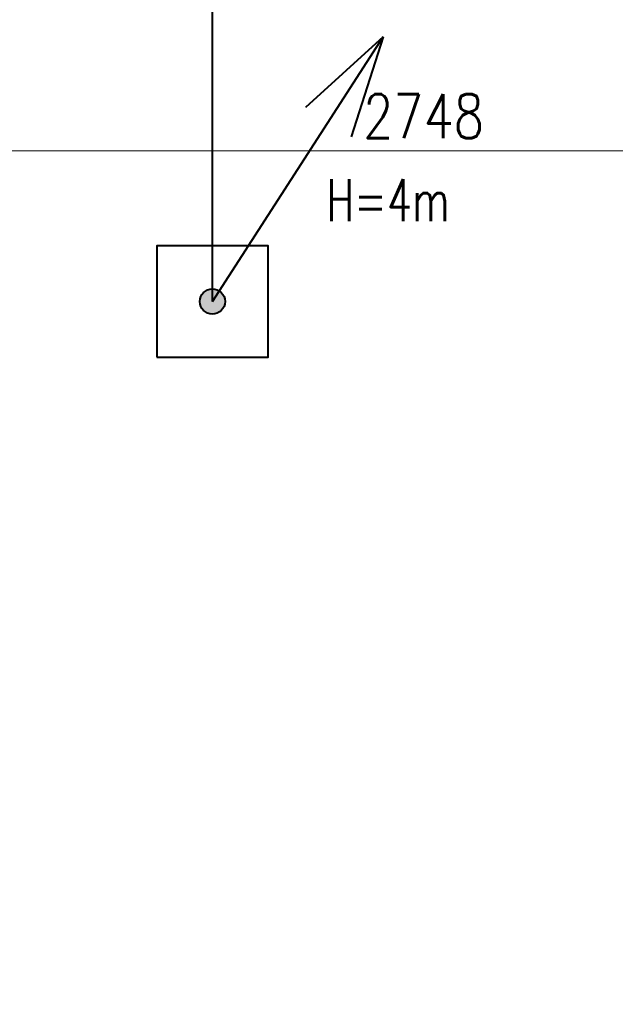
# Model space of a CAD drawing. Header units: millimetres. Extents: x -7955266 to 72030, y -46136 to 9299934.
# Tile 153 of 203: x -5119441 to -5113768, y 6624461 to 6633842. Entities that reach past the tile are written whole.
import ezdxf
from ezdxf.enums import TextEntityAlignment as Align

# ---------------------------------------------------------------- set-up
doc = ezdxf.new("R2010")
doc.units = ezdxf.units.MM
doc.header["$LTSCALE"] = 10
for name, color, linetype, lineweight in [('!XREF', 8, 'Continuous', 5), ('IE_ATRYBUTY_ BLOCK_1', 7, 'Continuous', 25), ('IE_ATRYBUTY_ BLOCK_2', 7, 'Continuous', 18), ('IE_zwody', 140, 'Continuous', 40), ('XREF_E_PRZ24002_rzut dachu$0$0-DACH-ISTN', 8, 'Continuous', 5), ('XREF_E_PRZ24002_rzut dachu$0$DO-HALA-WYMIAR', 8, 'Continuous', 5)]:
    doc.layers.add(name, color=color, linetype=linetype, lineweight=lineweight)
doc.styles.add('ROMANS', font='romans.shx', dxfattribs={"width": 0.8})
doc.styles.add('XREF_E_PRZ24002_rzut dachu$0$CP_ATTR', font='ROMANS.SHX')
doc.styles.add('XREF_E_PRZ24002_rzut dachu$0$ROMANS', font='romans.shx', dxfattribs={"width": 0.8})
doc.dimstyles.new('XREF_E_PRZ24002_rzut dachu$0$STANDARD', dxfattribs={"dimscale": 1.4, "dimtxt": 21, "dimasz": 0.5, "dimexe": 0.2, "dimexo": 0.1, "dimgap": 6, "dimtad": 1, "dimdec": 1, "dimrnd": 0.5, "dimzin": 12, "dimdsep": 46, "dimtxsty": 'XREF_E_PRZ24002_rzut dachu$0$ROMANS', "dimblk1": 'XREF_E_PRZ24002_rzut dachu$0$Q', "dimblk2": 'XREF_E_PRZ24002_rzut dachu$0$Q', "dimsah": 1, "dimcen": 0.5, "dimse1": 1, "dimse2": 1, "dimclrd": 8, "dimclre": 8, "dimclrt": 7, "dimadec": 0, "dimazin": 0, "dimtfac": 1, "dimtdec": 1, "dimtix": 1, "dimtmove": 2, "dimatfit": 3, "dimldrblk": 'XREF_E_PRZ24002_rzut dachu$0$Q', "dimfxl": 1, "dimtolj": 1, "dimtzin": 12, "dimarcsym": 0})

# ---------------------------------------------------------------- blocks, each defined once
blk = doc.blocks.new('XREF_E_PRZ24002_rzut dachu$0$Q')
for p, q in [((0, 20), (0, -20)), ((10.61, 10.61), (-10.61, -10.61))]:
    blk.add_line(p, q)
blk = doc.blocks.new('*D283')
at = {"layer": 'XREF_E_PRZ24002_rzut dachu$0$DO-HALA-WYMIAR', "color": 8, "lineweight": -2, "transparency": 16777216}
blk.add_line((-268531.68, 268178), (-271277.68, 268178), dxfattribs=at)
at = {"layer": 'XREF_E_PRZ24002_rzut dachu$0$DO-HALA-WYMIAR', "color": 8, "linetype": 'ByBlock', "lineweight": -2, "transparency": 16777216, "rotation": 180}
blk.add_blockref('XREF_E_PRZ24002_rzut dachu$0$Q', (-271278.68, 268178), dxfattribs=at)
at = {"layer": 'XREF_E_PRZ24002_rzut dachu$0$DO-HALA-WYMIAR', "color": 8, "linetype": 'ByBlock', "lineweight": -2, "transparency": 16777216}
blk.add_blockref('XREF_E_PRZ24002_rzut dachu$0$Q', (-268530.68, 268178), dxfattribs=at)
at = {"layer": 'XREF_E_PRZ24002_rzut dachu$0$DO-HALA-WYMIAR', "color": 7, "transparency": 16777216, "insert": (-269904.68, 268211), "char_height": 42, "attachment_point": 5, "style": 'XREF_E_PRZ24002_rzut dachu$0$ROMANS'}
blk.add_mtext('\\A1;   2748', dxfattribs=at)
blk = doc.blocks.new('*U17')
h = blk.add_hatch(color=256)
edge = h.paths.add_edge_path()
edge.add_arc((0, 0), 60, 0, 360)
for p, q in [((0, 0), (813.5, 1260.2)), ((813.5, 1260.2), (442.9, 924.6)), ((813.5, 1260.2), (660.3, 784.3))]:
    blk.add_line(p, q)
blk.add_lwpolyline([(-265, -265), (265, -265), (265, 265), (-265, 265)], close=True)
blk.add_circle((0, 0), 60)
at = {"layer": 'IE_ATRYBUTY_ BLOCK_1', "style": 'ROMANS', "width": 0.7, "flags": 8}
blk.add_attdef('TYP', text='', height=200, dxfattribs=at).set_placement((837, 383.4), align=Align.CENTER)
at = {"layer": 'IE_ATRYBUTY_ BLOCK_2', "style": 'ROMANS', "width": 0.6, "flags": 8}
for tag, p in [('OPIS1', (837, 165.8)), ('OPIS2', (837, -34.2))]:
    blk.add_attdef(tag, text='', height=150, dxfattribs=at).set_placement(p, align=Align.CENTER)
blk = doc.blocks.new('XREF_E_PRZ24002_rzut dachu')
at = {"layer": 'XREF_E_PRZ24002_rzut dachu$0$0-DACH-ISTN', "linetype": 'ByBlock', "style": 'XREF_E_PRZ24002_rzut dachu$0$CP_ATTR', "flags": 9}
for tag, p, height, width in [('NAME', (-279644.05, 267204.19), 0.01, 3.078589), ('PRODUCER', (-279644.05, 267204.19), 0.01, 3.078589), ('PRODUCT-TYPE', (-279644.05, 267204.19), 0.01, 3.078589), ('ARTICLE', (-279644.05, 267204.19), 0.01, 3.078589), ('FLOW', (-279644.05, 267204.19), 0.01, 3.078589), ('OTHER', (-279644.05, 267204.19), 0.01, 3.078589), ('NAME', (-279398.18, 267206.19), 0.01, 2.430116), ('PRODUCER', (-279398.18, 267206.19), 0.01, 2.430116), ('PRODUCT-TYPE', (-279398.18, 267206.19), 0.01, 2.430116), ('ARTICLE', (-279398.18, 267206.19), 0.01, 2.430116), ('FLOW', (-279398.18, 267206.19), 0.01, 2.430116), ('OTHER', (-279398.18, 267206.19), 0.01, 2.430116), ('NAME', (-279880.82, 267079.33), 0.01, 0.520644), ('PRODUCER', (-279880.82, 267079.33), 0.01, 0.520644), ('PRODUCT-TYPE', (-279880.82, 267079.33), 0.01, 0.520644), ('ARTICLE', (-279880.82, 267079.33), 0.01, 0.520644), ('FLOW', (-279880.82, 267079.33), 0.01, 0.520644), ('OTHER', (-279880.82, 267079.33), 0.01, 0.520644), ('NAME', (-279828.75, 267079.33), 0.0001, 1), ('PRODUCER', (-279828.75, 267079.33), 0.0001, 1), ('PRODUCT-TYPE', (-279828.75, 267079.33), 0.0001, 1), ('ARTICLE', (-279828.75, 267079.33), 0.0001, 1), ('FLOW', (-279828.75, 267079.33), 0.0001, 1), ('OTHER', (-279828.75, 267079.33), 0.0001, 1), ('NAME', (-279558.18, 266590.11), 0.0001, 1), ('PRODUCER', (-279558.18, 266590.11), 0.0001, 1), ('PRODUCT-TYPE', (-279558.18, 266590.11), 0.0001, 1), ('ARTICLE', (-279558.18, 266590.11), 0.0001, 1), ('FLOW', (-279558.18, 266590.11), 0.0001, 1), ('OTHER', (-279558.18, 266590.11), 0.0001, 1), ('NAME', (-280739.27, 251288.91), 0.0001, 1), ('PRODUCER', (-280739.27, 251288.91), 0.0001, 1), ('PRODUCT-TYPE', (-280739.27, 251288.91), 0.0001, 1), ('ARTICLE', (-280739.27, 251288.91), 0.0001, 1), ('FLOW', (-280739.27, 251288.91), 0.0001, 1), ('OTHER', (-280739.27, 251288.91), 0.0001, 1), ('NAME', (-280605.65, 251288.91), 0.0001, 1), ('PRODUCER', (-280605.65, 251288.91), 0.0001, 1), ('PRODUCT-TYPE', (-280605.65, 251288.91), 0.0001, 1), ('ARTICLE', (-280605.65, 251288.91), 0.0001, 1), ('FLOW', (-280605.65, 251288.91), 0.0001, 1), ('OTHER', (-280605.65, 251288.91), 0.0001, 1), ('NAME', (-279957.38, 251288.91), 0.0001, 1), ('PRODUCER', (-279957.38, 251288.91), 0.0001, 1), ('PRODUCT-TYPE', (-279957.38, 251288.91), 0.0001, 1), ('ARTICLE', (-279957.38, 251288.91), 0.0001, 1), ('FLOW', (-279957.38, 251288.91), 0.0001, 1), ('OTHER', (-279957.38, 251288.91), 0.0001, 1)]:
    blk.add_attdef(tag, p, '', height=height, dxfattribs=dict(at, width=width))
for tag, p, height, rotation, width in [('PRODUCT-TYPE', (-279196.19, 267204.19), 0.0001, 180, 1), ('NAME', (-279196.19, 267204.19), 0.0001, 180, 1), ('PRODUCER', (-279196.19, 267204.19), 0.0001, 180, 1), ('ARTICLE', (-279196.19, 267204.19), 0.0001, 180, 1), ('FLOW', (-279196.19, 267204.19), 0.0001, 180, 1), ('OTHER', (-279196.19, 267204.19), 0.0001, 180, 1), ('PRODUCT-TYPE', (-279109.07, 267204.19), 0.015, 180, 0.580797), ('PRODUCER', (-279109.07, 267204.19), 0.015, 180, 0.580797), ('ARTICLE', (-279109.07, 267204.19), 0.015, 180, 0.580797), ('NAME', (-279109.07, 267204.19), 0.015, 180, 0.580797), ('FLOW', (-279109.07, 267204.19), 0.015, 180, 0.580797), ('OTHER', (-279109.07, 267204.19), 0.015, 180, 0.580797), ('NAME', (-279015.17, 267206.19), 0.0001, 180, 1), ('PRODUCER', (-279015.17, 267206.19), 0.0001, 180, 1), ('PRODUCT-TYPE', (-279015.17, 267206.19), 0.0001, 180, 1), ('ARTICLE', (-279015.17, 267206.19), 0.0001, 180, 1), ('FLOW', (-279015.17, 267206.19), 0.0001, 180, 1), ('OTHER', (-279015.17, 267206.19), 0.0001, 180, 1), ('PRODUCT-TYPE', (-278926.22, 267206.19), 0.015, 180, 0.592965), ('PRODUCER', (-278926.22, 267206.19), 0.015, 180, 0.592965), ('ARTICLE', (-278926.22, 267206.19), 0.015, 180, 0.592965), ('NAME', (-278926.22, 267206.19), 0.015, 180, 0.592965), ('FLOW', (-278926.22, 267206.19), 0.015, 180, 0.592965), ('OTHER', (-278926.22, 267206.19), 0.015, 180, 0.592965), ('NAME', (-281343.26, 251313.16), 0.0001, 180, 1), ('PRODUCER', (-281343.26, 251313.16), 0.0001, 180, 1), ('PRODUCT-TYPE', (-281343.26, 251313.16), 0.0001, 180, 1), ('ARTICLE', (-281343.26, 251313.16), 0.0001, 180, 1), ('FLOW', (-281343.26, 251313.16), 0.0001, 180, 1), ('OTHER', (-281343.26, 251313.16), 0.0001, 180, 1), ('NAME', (-281440.06, 251297.51), 0.0001, 135, 1), ('PRODUCER', (-281440.06, 251297.51), 0.0001, 135, 1), ('PRODUCT-TYPE', (-281440.06, 251297.51), 0.0001, 135, 1), ('ARTICLE', (-281440.06, 251297.51), 0.0001, 135, 1), ('FLOW', (-281440.06, 251297.51), 0.0001, 135, 1), ('OTHER', (-281440.06, 251297.51), 0.0001, 135, 1), ('NAME', (-281127.88, 251288.91), 0.0001, 180, 1), ('PRODUCER', (-281127.88, 251288.91), 0.0001, 180, 1), ('PRODUCT-TYPE', (-281127.88, 251288.91), 0.0001, 180, 1), ('ARTICLE', (-281127.88, 251288.91), 0.0001, 180, 1), ('FLOW', (-281127.88, 251288.91), 0.0001, 180, 1), ('OTHER', (-281127.88, 251288.91), 0.0001, 180, 1), ('NAME', (-281411.29, 251268.73), 0.0001, 315, 1), ('PRODUCER', (-281411.29, 251268.73), 0.0001, 315, 1), ('PRODUCT-TYPE', (-281411.29, 251268.73), 0.0001, 315, 1), ('ARTICLE', (-281411.29, 251268.73), 0.0001, 315, 1), ('FLOW', (-281411.29, 251268.73), 0.0001, 315, 1), ('OTHER', (-281411.29, 251268.73), 0.0001, 315, 1)]:
    blk.add_attdef(tag, p, '', height=height, rotation=rotation, dxfattribs=dict(at, width=width))
at = {"layer": 'XREF_E_PRZ24002_rzut dachu$0$0-DACH-ISTN', "linetype": 'ByBlock', "style": 'XREF_E_PRZ24002_rzut dachu$0$CP_ATTR', "text_generation_flag": 4, "width": 1, "flags": 9}
for tag, p, rotation in [('NAME', (-279463.18, 267141.19), 90), ('PRODUCER', (-279463.18, 267141.19), 90), ('PRODUCT-TYPE', (-279463.18, 267141.19), 90), ('ARTICLE', (-279463.18, 267141.19), 90), ('FLOW', (-279463.18, 267141.19), 90), ('OTHER', (-279463.18, 267141.19), 90), ('NAME', (-281127.88, 251288.91), 180), ('PRODUCER', (-281127.88, 251288.91), 180), ('PRODUCT-TYPE', (-281127.88, 251288.91), 180), ('ARTICLE', (-281127.88, 251288.91), 180), ('FLOW', (-281127.88, 251288.91), 180), ('OTHER', (-281127.88, 251288.91), 180)]:
    blk.add_attdef(tag, p, '', height=0.0001, rotation=rotation, dxfattribs=at)
at = {"layer": 'XREF_E_PRZ24002_rzut dachu$0$0-DACH-ISTN', "linetype": 'ByBlock', "style": 'XREF_E_PRZ24002_rzut dachu$0$CP_ATTR', "flags": 9}
for tag, p, height, rotation in [('PRODUCT-TYPE', (-279586.68, 266526.19), 0.0025, 180), ('PRODUCER', (-279586.68, 266526.19), 0.0025, 180), ('ARTICLE', (-279586.68, 266526.19), 0.0025, 180), ('NAME', (-279586.68, 266526.19), 0.0025, 180), ('FLOW', (-279586.68, 266526.19), 0.0025, 180), ('OTHER', (-279586.68, 266526.19), 0.0025, 180), ('NAME', (-281440.06, 251297.51), 0.0001, 315), ('PRODUCER', (-281440.06, 251297.51), 0.0001, 315), ('PRODUCT-TYPE', (-281440.06, 251297.51), 0.0001, 315), ('ARTICLE', (-281440.06, 251297.51), 0.0001, 315), ('FLOW', (-281440.06, 251297.51), 0.0001, 315), ('OTHER', (-281440.06, 251297.51), 0.0001, 315), ('NAME', (-281117.1, 251288.91), 0.0001, 180), ('PRODUCER', (-281117.1, 251288.91), 0.0001, 180), ('PRODUCT-TYPE', (-281117.1, 251288.91), 0.0001, 180), ('ARTICLE', (-281117.1, 251288.91), 0.0001, 180), ('FLOW', (-281117.1, 251288.91), 0.0001, 180), ('OTHER', (-281117.1, 251288.91), 0.0001, 180), ('NAME', (-280739.27, 251288.91), 0.0001, 180), ('PRODUCER', (-280739.27, 251288.91), 0.0001, 180), ('PRODUCT-TYPE', (-280739.27, 251288.91), 0.0001, 180), ('ARTICLE', (-280739.27, 251288.91), 0.0001, 180), ('FLOW', (-280739.27, 251288.91), 0.0001, 180), ('OTHER', (-280739.27, 251288.91), 0.0001, 180), ('NAME', (-279957.38, 251288.91), 0.0001, 180), ('PRODUCER', (-279957.38, 251288.91), 0.0001, 180), ('PRODUCT-TYPE', (-279957.38, 251288.91), 0.0001, 180), ('ARTICLE', (-279957.38, 251288.91), 0.0001, 180), ('FLOW', (-279957.38, 251288.91), 0.0001, 180), ('OTHER', (-279957.38, 251288.91), 0.0001, 180)]:
    blk.add_attdef(tag, p, '', height=height, rotation=rotation, dxfattribs=at)
at = {"layer": 'XREF_E_PRZ24002_rzut dachu$0$0-DACH-ISTN', "linetype": 'ByBlock', "style": 'XREF_E_PRZ24002_rzut dachu$0$CP_ATTR'}
for tag, p, height, flags in [('GROUP', (-281520.03, 251451.25), 0.00005, 1), ('NUMBER', (-281520.03, 251451.25), 0.00005, 1), ('PRODUCER', (-281520.03, 251451.25), 0.00005, 1), ('ARTICLE', (-281520.03, 251451.25), 0.00005, 1), ('PRODUCT-TYPE', (-281520.03, 251451.25), 0.00005, 1), ('ORDER-NO', (-281520.03, 251451.25), 0.00005, 1), ('CHARACTER', (-281520.03, 251451.25), 0.00005, 1), ('DN', (-281520.03, 251451.25), 0.00005, 1), ('NAME', (-281520.03, 251451.25), 0.00005, 1), ('TEMPERATURE', (-281520.03, 251451.25), 0.00005, 1), ('FLOW', (-281520.03, 251451.25), 0.00005, 1), ('POWER', (-281520.03, 251451.25), 0.00005, 1), ('VOLTAGE', (-281520.03, 251451.25), 0.00005, 1), ('WEIGHT', (-281520.03, 251451.25), 0.00005, 1), ('PN', (-281520.03, 251451.25), 0.00005, 1), ('H', (-281520.03, 251451.25), 0.00005, 1), ('VAL', (-281520.03, 251451.25), 0.00005, 1), ('NAME', (-281343.26, 251313.16), 0.0001, 9), ('PRODUCER', (-281343.26, 251313.16), 0.0001, 9), ('PRODUCT-TYPE', (-281343.26, 251313.16), 0.0001, 9), ('ARTICLE', (-281343.26, 251313.16), 0.0001, 9), ('FLOW', (-281343.26, 251313.16), 0.0001, 9), ('OTHER', (-281343.26, 251313.16), 0.0001, 9), ('NAME', (-281127.88, 251288.91), 0.0001, 9), ('PRODUCER', (-281127.88, 251288.91), 0.0001, 9), ('PRODUCT-TYPE', (-281127.88, 251288.91), 0.0001, 9), ('ARTICLE', (-281127.88, 251288.91), 0.0001, 9), ('FLOW', (-281127.88, 251288.91), 0.0001, 9), ('OTHER', (-281127.88, 251288.91), 0.0001, 9), ('NAME', (-280750.05, 251288.91), 0.0001, 9), ('PRODUCER', (-280750.05, 251288.91), 0.0001, 9), ('PRODUCT-TYPE', (-280750.05, 251288.91), 0.0001, 9), ('ARTICLE', (-280750.05, 251288.91), 0.0001, 9), ('FLOW', (-280750.05, 251288.91), 0.0001, 9), ('OTHER', (-280750.05, 251288.91), 0.0001, 9), ('NAME', (-280647.27, 251288.91), 0.0001, 9), ('PRODUCER', (-280647.27, 251288.91), 0.0001, 9), ('PRODUCT-TYPE', (-280647.27, 251288.91), 0.0001, 9), ('ARTICLE', (-280647.27, 251288.91), 0.0001, 9), ('FLOW', (-280647.27, 251288.91), 0.0001, 9), ('OTHER', (-280647.27, 251288.91), 0.0001, 9), ('NAME', (-281393.61, 251261.41), 0.0001, 9), ('PRODUCER', (-281393.61, 251261.41), 0.0001, 9), ('PRODUCT-TYPE', (-281393.61, 251261.41), 0.0001, 9), ('ARTICLE', (-281393.61, 251261.41), 0.0001, 9), ('FLOW', (-281393.61, 251261.41), 0.0001, 9), ('OTHER', (-281393.61, 251261.41), 0.0001, 9), ('GROUP', (-281345.5, 250753.98), 0.00005, 1), ('NUMBER', (-281345.5, 250753.98), 0.00005, 1), ('PRODUCER', (-281345.5, 250753.98), 0.00005, 1), ('ARTICLE', (-281345.5, 250753.98), 0.00005, 1), ('PRODUCT-TYPE', (-281345.5, 250753.98), 0.00005, 1), ('ORDER-NO', (-281345.5, 250753.98), 0.00005, 1), ('CHARACTER', (-281345.5, 250753.98), 0.00005, 1), ('DN', (-281345.5, 250753.98), 0.00005, 1), ('NAME', (-281345.5, 250753.98), 0.00005, 1), ('TEMPERATURE', (-281345.5, 250753.98), 0.00005, 1), ('FLOW', (-281345.5, 250753.98), 0.00005, 1), ('POWER', (-281345.5, 250753.98), 0.00005, 1), ('VOLTAGE', (-281345.5, 250753.98), 0.00005, 1), ('WEIGHT', (-281345.5, 250753.98), 0.00005, 1), ('PN', (-281345.5, 250753.98), 0.00005, 1), ('H', (-281345.5, 250753.98), 0.00005, 1), ('VAL', (-281345.5, 250753.98), 0.00005, 1)]:
    blk.add_attdef(tag, p, '', height=height, dxfattribs=dict(at, flags=flags))
at = {"layer": 'XREF_E_PRZ24002_rzut dachu$0$0-DACH-ISTN', "linetype": 'ByBlock', "style": 'XREF_E_PRZ24002_rzut dachu$0$CP_ATTR', "text_generation_flag": 4, "width": 1, "flags": 9}
for tag in ['NAME', 'PRODUCER', 'PRODUCT-TYPE', 'ARTICLE', 'FLOW', 'OTHER']:
    blk.add_attdef(tag, (-280739.27, 251288.91), '', height=0.0001, dxfattribs=at)
at = {"layer": 'XREF_E_PRZ24002_rzut dachu$0$0-DACH-ISTN', "linetype": 'ByBlock', "style": 'XREF_E_PRZ24002_rzut dachu$0$CP_ATTR', "width": 1, "flags": 9}
for tag, height, p in [('GROUP', 0.00158, (-279928.78, 251288.33)), ('ARTICLE', 0.00158, (-279928.78, 251288.33)), ('PRODUCT-TYPE', 0.00158, (-279928.78, 251288.33)), ('ORDER-NO', 0.00157, (-279928.78, 251288.32)), ('PRODUCER', 0.00158, (-279928.78, 251288.32)), ('NAME', 0.00158, (-279928.77, 251288.34)), ('NUMBER', 0.00158, (-279928.78, 251288.34)), ('TEMPERATURE', 0.00158, (-279928.77, 251288.34)), ('OTHER', 0.00158, (-279928.76, 251288.34)), ('CHARACTER', 0.00158, (-279928.76, 251288.33)), ('FLOW', 0.00158, (-279928.76, 251288.33)), ('POWER', 0.00158, (-279928.76, 251288.32)), ('VOLTAGE', 0.00158, (-279928.76, 251288.32)), ('DN', 0.00158, (-279928.75, 251288.33)), ('PN', 0.00158, (-279928.75, 251288.33))]:
    blk.add_attdef(tag, text='', height=height, dxfattribs=at).set_placement(p, align=Align.MIDDLE_LEFT)
at = {"layer": 'XREF_E_PRZ24002_rzut dachu$0$0-DACH-ISTN', "linetype": 'ByBlock', "style": 'XREF_E_PRZ24002_rzut dachu$0$CP_ATTR', "flags": 9}
for tag, p in [('GROUP', (-280584.33, 251288.18)), ('ARTICLE', (-280584.33, 251288.17)), ('PRODUCT-TYPE', (-280584.33, 251288.17)), ('ORDER-NO', (-280584.33, 251288.16)), ('PRODUCER', (-280584.33, 251288.16)), ('NAME', (-280584.32, 251288.18)), ('NUMBER', (-280584.33, 251288.18)), ('TEMPERATURE', (-280584.31, 251288.18)), ('FLOW', (-280584.31, 251288.18)), ('CHARACTER', (-280584.31, 251288.17)), ('POWER', (-280584.31, 251288.16)), ('VOLTAGE', (-280584.31, 251288.16)), ('PN', (-280584.3, 251288.18)), ('OTHER', (-280584.3, 251288.18)), ('DN', (-280584.3, 251288.17))]:
    blk.add_attdef(tag, text='', height=0.002, dxfattribs=at).set_placement(p, align=Align.MIDDLE_LEFT)
at = {"layer": 'XREF_E_PRZ24002_rzut dachu$0$DO-HALA-WYMIAR'}
dim = blk.add_linear_dim(base=(-271278.68, 268178), p1=(-268530.68, 268158, 0), p2=(-271278.68, 268178, 0), text='   <>', dimstyle='XREF_E_PRZ24002_rzut dachu$0$STANDARD', override={"dimscale": 2}, dxfattribs=at)
dim.commit()
dim.dimension.update_dxf_attribs({"geometry": '*D283', "text_midpoint": (-269904.68, 268211)})

msp = doc.modelspace()

# ---------------------------------------------------------------- linework, layer by layer
at = {"layer": 'IE_zwody'}
msp.add_line((-5117605.9, 6631157.7, 0), (-5117605.8, 6635553.9), dxfattribs=at)

# ---------------------------------------------------------------- block references
at = {"layer": '!XREF', "xscale": 10, "yscale": 10, "zscale": 10}
msp.add_blockref('XREF_E_PRZ24002_rzut dachu', (-2416894, 3950814.3, 0), dxfattribs=at)
at = {"layer": 'IE_zwody'}
ref = msp.add_blockref('*U17', (-5117605.9, 6631157.7, 0), dxfattribs=dict(at, xscale=2, yscale=2, zscale=2))
ref.add_attrib('TYP', 'H=4m', dxfattribs={"layer": 'IE_ATRYBUTY_ BLOCK_1', "height": 400, "style": 'ROMANS', "width": 0.7}).set_placement((-5115931.9, 6631924.4, 0), align=Align.CENTER)

doc.saveas('drawing.dxf')
